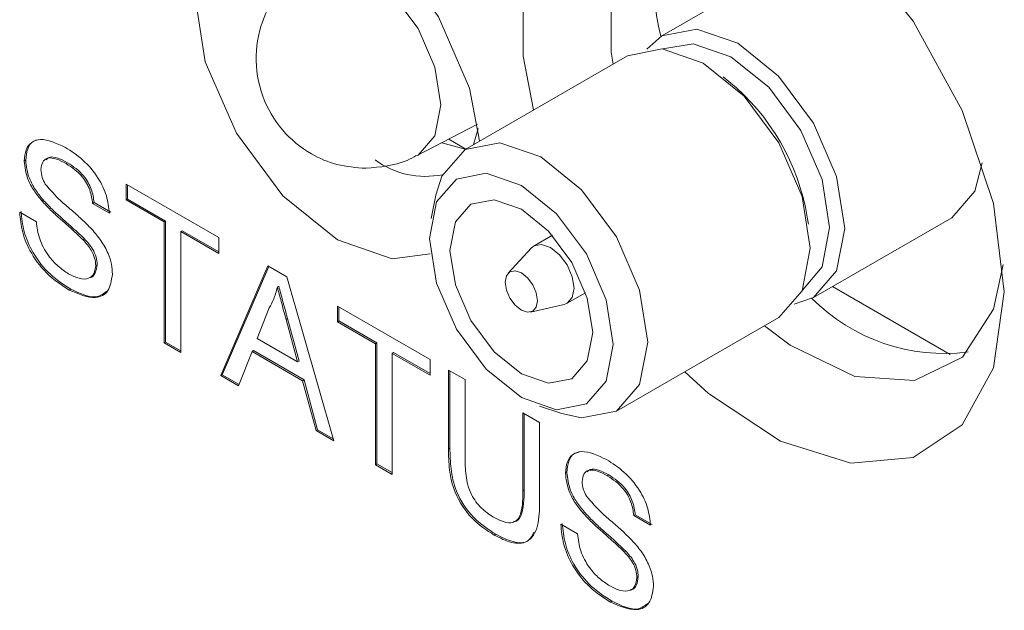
# Model space of a CAD drawing. Header units: millimetres. Extents: x 0 to 1727, y 0 to 1118.
# Tile 23 of 43: x 1347 to 1363, y 898 to 907. Entities that reach past the tile are written whole.
import ezdxf

# ---------------------------------------------------------------- set-up
doc = ezdxf.new("R2010")
doc.units = ezdxf.units.MM
doc.header["$LTSCALE"] = 2

msp = doc.modelspace()

# ---------------------------------------------------------------- linework, layer by layer
at = {"color": 7, "linetype": 'Continuous', "lineweight": 15}
for p, q in [((1360.018, 908.26), (1357.757, 906.955)), ((1357.195, 906.63), (1354.539, 905.097)), ((1358.85, 906.21), (1358.759, 906.283)), ((1353.748, 904.99), (1354.745, 905.508)), ((1354.676, 905.176), (1354.755, 905.438)), ((1354.162, 905.205), (1354.542, 905.099)), ((1354.55, 905.103), (1354.273, 905.263)), ((1347.361, 904.919), (1347.338, 904.905)), ((1348.045, 904.879), (1348.021, 904.865)), ((1349.001, 904.529), (1350.516, 903.654)), ((1349.001, 904.271), (1349.001, 904.529)), ((1349.025, 904.285), (1349.025, 904.515)), ((1347.647, 904.271), (1347.624, 904.257)), ((1349.025, 904.285), (1349.001, 904.271)), ((1349.622, 903.912), (1349.001, 904.271)), ((1349.646, 903.926), (1349.025, 904.285)), ((1354.062, 904.347), (1353.987, 903.969)), ((1347.263, 904.07), (1347.536, 903.912)), ((1348.479, 904.227), (1348.455, 904.213)), ((1348.728, 904.056), (1348.455, 904.213)), ((1348.752, 904.069), (1348.479, 904.227)), ((1349.646, 903.926), (1349.622, 903.912)), ((1349.622, 901.933), (1349.622, 903.912)), ((1349.646, 901.947), (1349.646, 903.926)), ((1360.148, 903.876), (1360.131, 903.991)), ((1360.23, 902.673), (1362.49, 903.978)), ((1349.92, 903.768), (1349.896, 903.755)), ((1350.516, 903.396), (1349.896, 903.755)), ((1349.896, 903.755), (1349.896, 901.776)), ((1350.516, 903.424), (1349.92, 903.768)), ((1348.322, 903.633), (1348.298, 903.62)), ((1350.516, 903.654), (1350.516, 903.396)), ((1355.966, 903.693), (1355.667, 903.52)), ((1355.623, 903.485), (1355.242, 903.073)), ((1348.529, 903.212), (1348.505, 903.198)), ((1350.549, 901.398), (1351.319, 903.191)), ((1350.573, 901.412), (1351.333, 903.183)), ((1351.319, 903.191), (1351.627, 903.013)), ((1351.627, 903.013), (1352.396, 900.332)), ((1348.098, 902.812), (1348.074, 902.798)), ((1351.497, 902.858), (1351.473, 902.844)), ((1360.541, 902.853), (1362.465, 901.742)), ((1356.209, 902.58), (1356.509, 902.753)), ((1351.34, 902.507), (1351.142, 902.003)), ((1352.454, 902.536), (1353.969, 901.661)), ((1352.454, 902.278), (1352.454, 902.536)), ((1352.478, 902.292), (1352.478, 902.522)), ((1355.61, 902.436), (1356.157, 902.56)), ((1351.639, 902.331), (1351.615, 902.317)), ((1351.803, 901.621), (1351.615, 902.317)), ((1351.827, 901.635), (1351.639, 902.331)), ((1357.011, 900.815), (1359.667, 902.348)), ((1352.478, 902.292), (1352.454, 902.278)), ((1353.074, 901.919), (1352.454, 902.278)), ((1353.098, 901.933), (1352.478, 902.292)), ((1351.142, 902.003), (1351.803, 901.621)), ((1349.646, 901.947), (1349.622, 901.933)), ((1349.896, 901.776), (1349.622, 901.933)), ((1349.896, 901.803), (1349.646, 901.947)), ((1353.098, 901.933), (1353.074, 901.919)), ((1353.074, 899.941), (1353.074, 901.919)), ((1353.098, 899.954), (1353.098, 901.933)), ((1351.06, 901.792), (1350.839, 901.231)), ((1351.084, 901.806), (1351.06, 901.792)), ((1351.885, 901.315), (1351.06, 901.792)), ((1351.909, 901.329), (1351.084, 901.806)), ((1353.372, 901.776), (1353.348, 901.762)), ((1353.969, 901.403), (1353.348, 901.762)), ((1353.348, 901.762), (1353.348, 899.783)), ((1353.969, 901.431), (1353.372, 901.776)), ((1353.969, 901.661), (1353.969, 901.403)), ((1351.827, 901.635), (1351.803, 901.621)), ((1350.573, 901.412), (1350.549, 901.398)), ((1350.839, 901.231), (1350.549, 901.398)), ((1350.848, 901.253), (1350.573, 901.412)), ((1354.267, 901.489), (1354.54, 901.332)), ((1354.267, 900.202), (1354.267, 901.489)), ((1354.291, 900.216), (1354.291, 901.476)), ((1351.909, 901.329), (1351.885, 901.315)), ((1352.106, 900.5), (1351.885, 901.315)), ((1352.13, 900.514), (1351.909, 901.329)), ((1354.54, 901.332), (1354.54, 900.059)), ((1355.758, 900.901), (1356.123, 900.777)), ((1355.483, 900.787), (1355.757, 900.629)), ((1355.483, 899.515), (1355.483, 900.787)), ((1355.507, 899.528), (1355.507, 900.773)), ((1355.757, 900.629), (1355.757, 899.342)), ((1352.13, 900.514), (1352.106, 900.5)), ((1352.396, 900.332), (1352.106, 900.5)), ((1352.386, 900.366), (1352.13, 900.514)), ((1354.291, 900.216), (1354.267, 900.202)), ((1353.098, 899.954), (1353.074, 899.941)), ((1353.348, 899.783), (1353.074, 899.941)), ((1353.348, 899.811), (1353.098, 899.954)), ((1356.203, 899.815), (1356.179, 899.801)), ((1356.886, 899.775), (1356.862, 899.761)), ((1355.507, 899.528), (1355.483, 899.515)), ((1356.489, 899.167), (1356.465, 899.153)), ((1357.32, 899.123), (1357.296, 899.109)), ((1357.57, 898.952), (1357.296, 899.109)), ((1357.594, 898.965), (1357.32, 899.123)), ((1356.104, 898.966), (1356.378, 898.808)), ((1355.04, 898.805), (1355.016, 898.791)), ((1357.164, 898.529), (1357.14, 898.516)), ((1357.37, 898.108), (1357.346, 898.094)), ((1356.94, 897.708), (1356.916, 897.694))]:
    msp.add_line(p, q, dxfattribs=at)
at = {"color": 7, "linetype": 'Continuous', "lineweight": 15, "flags": 128}
for points in [[(1355.656, 905.742), (1355.491, 906.623), (1355.491, 907.983), (1355.838, 909.083), (1356.502, 909.823), (1357.423, 910.14), (1358.519, 910.004), (1359.694, 909.427), (1360.842, 908.462), (1361.862, 907.193), (1362.663, 905.733), (1363.174, 904.213), (1363.35, 902.767), (1363.35, 902.767)], [(1359.776, 909.371), (1358.818, 909.631), (1357.927, 909.473), (1357.274, 908.881), (1356.928, 907.918), (1356.928, 906.689), (1356.958, 906.493)], [(1353.972, 903.389), (1353.347, 903.307), (1352.454, 903.617), (1351.56, 904.338), (1350.803, 905.36), (1350.296, 906.527), (1350.119, 907.662), (1350.296, 908.591), (1350.803, 909.173), (1351.56, 909.32), (1352.454, 909.01), (1353.347, 908.289), (1354.105, 907.267), (1354.611, 906.1), (1354.777, 905.235)], [(1351.955, 908.096), (1351.978, 908.11), (1352.389, 908.19), (1352.874, 908.021), (1353.36, 907.63), (1353.771, 907.075), (1354.046, 906.441), (1354.143, 905.824), (1354.046, 905.32), (1353.771, 905.003), (1353.747, 904.99)], [(1357.509, 906.737), (1357.757, 906.955), (1358.325, 907.065), (1358.994, 906.833), (1359.662, 906.293), (1360.23, 905.528), (1360.609, 904.654), (1360.742, 903.805), (1360.609, 903.109), (1360.23, 902.673), (1359.916, 902.567)], [(1357.772, 906.74), (1358.267, 906.826), (1358.884, 906.612), (1359.5, 906.114), (1360.023, 905.409), (1360.373, 904.603), (1360.495, 903.82), (1360.373, 903.179), (1360.05, 902.793)], [(1357.195, 906.63), (1357.762, 906.741), (1358.431, 906.508), (1359.1, 905.968), (1359.667, 905.203), (1360.046, 904.329), (1360.179, 903.48)], [(1354.062, 904.347), (1354.16, 904.661), (1354.539, 905.097), (1355.106, 905.207), (1355.775, 904.974), (1356.444, 904.435), (1357.011, 903.67), (1357.39, 902.796), (1357.523, 901.947), (1357.39, 901.251), (1357.011, 900.815), (1356.444, 900.705), (1356.123, 900.777)], [(1362.99, 904.876), (1362.869, 904.414), (1362.49, 903.978), (1362.49, 903.978)], [(1355.459, 904.508), (1356.034, 904.044), (1356.521, 903.387), (1356.846, 902.636), (1356.961, 901.907), (1356.846, 901.309), (1356.521, 900.934), (1356.034, 900.84), (1355.459, 901.039), (1354.884, 901.503), (1354.397, 902.16), (1354.072, 902.911), (1353.957, 903.64), (1354.072, 904.238), (1354.397, 904.613), (1354.884, 904.707), (1355.459, 904.508)], [(1356.625, 902.101), (1356.536, 901.637), (1356.283, 901.346), (1355.905, 901.272), (1355.459, 901.427), (1355.013, 901.787), (1354.635, 902.298), (1354.382, 902.88), (1354.293, 903.446), (1354.382, 903.91), (1354.635, 904.201), (1355.013, 904.275), (1355.459, 904.12), (1355.905, 903.76), (1356.283, 903.25), (1356.536, 902.667), (1356.625, 902.101)], [(1355.623, 903.485), (1355.667, 903.52), (1355.791, 903.544), (1355.938, 903.493), (1356.085, 903.375), (1356.209, 903.207), (1356.292, 903.015), (1356.322, 902.829), (1356.292, 902.676), (1356.209, 902.58), (1356.157, 902.56)], [(1360.179, 903.48), (1360.046, 902.784), (1359.667, 902.348), (1359.667, 902.348)], [(1355.195, 902.926), (1355.215, 903.031), (1355.272, 903.097), (1355.358, 903.114), (1355.459, 903.079), (1355.56, 902.997), (1355.646, 902.881), (1355.703, 902.749), (1355.723, 902.621), (1355.703, 902.516), (1355.646, 902.45), (1355.56, 902.433), (1355.459, 902.468), (1355.358, 902.55), (1355.272, 902.666), (1355.215, 902.798), (1355.195, 902.926)], [(1359.43, 902.211), (1359.85, 901.896), (1360.91, 901.385), (1361.885, 901.316), (1362.668, 901.697), (1363.174, 902.485), (1363.332, 903.213)], [(1363.35, 902.767), (1363.174, 901.523), (1362.663, 900.593), (1361.862, 900.058), (1360.842, 899.967), (1359.694, 900.327), (1358.519, 901.107), (1358.128, 901.46)]]:
    msp.add_lwpolyline(points, dxfattribs=at)
at = {"color": 7, "linetype": 'Continuous', "lineweight": 15}
for centre, radius, start, end in [((1360.816, 907.714), 3.175, 143.8092, 194.0645), ((1356.524, 903.388), 3.657, 9.4913, 50.5034), ((1353.893, 906.052), 1.396, 233.8788, 281.4722), ((1362.37, 904.808), 3.048, 224.7982, 277.3173)]:
    msp.add_arc(centre, radius, start, end, dxfattribs=at)
for points, knots in [([(1351.955, 908.093), (1351.817, 907.989), (1351.522, 907.766), (1351.219, 907.252), (1351.085, 906.622), (1351.193, 905.965), (1351.523, 905.398), (1351.97, 905.031), (1352.45, 904.825), (1352.76, 904.801), (1352.921, 904.788)], [0, 0, 0, 0, 0.111953, 0.239987, 0.378816, 0.525152, 0.664125, 0.798067, 0.89556, 1, 1, 1, 1]), ([(1347.338, 904.905), (1347.344, 904.971), (1347.357, 905.101), (1347.454, 905.226), (1347.663, 905.292), (1347.867, 905.196), (1348.01, 905.13)], [0, 0, 0, 0, 0.187028, 0.374124, 0.56114, 1, 1, 1, 1]), ([(1347.361, 904.919), (1347.368, 904.984), (1347.382, 905.113), (1347.459, 905.228), (1347.534, 905.245), (1347.561, 905.251)], [0, 0, 0, 0, 0.394588, 0.789319, 1, 1, 1, 1]), ([(1348.01, 905.13), (1348.106, 905.067), (1348.298, 904.943), (1348.545, 904.659), (1348.697, 904.334), (1348.718, 904.148), (1348.728, 904.056)], [0, 0, 0, 0, 0.280799, 0.560152, 0.779877, 1, 1, 1, 1]), ([(1347.624, 904.257), (1347.58, 904.311), (1347.493, 904.418), (1347.368, 904.647), (1347.349, 904.808), (1347.338, 904.905)], [0, 0, 0, 0, 0.281448, 0.562275, 1, 1, 1, 1]), ([(1347.647, 904.271), (1347.604, 904.324), (1347.517, 904.431), (1347.392, 904.661), (1347.373, 904.821), (1347.361, 904.919)], [0, 0, 0, 0, 0.281448, 0.562275, 1, 1, 1, 1]), ([(1348.021, 904.865), (1347.968, 904.894), (1347.863, 904.95), (1347.723, 904.968), (1347.628, 904.902), (1347.616, 904.813), (1347.611, 904.768)], [0, 0, 0, 0, 0.281285, 0.56082, 0.78068, 1, 1, 1, 1]), ([(1348.045, 904.879), (1347.993, 904.907), (1347.889, 904.961), (1347.756, 904.988), (1347.709, 904.942), (1347.693, 904.926)], [0, 0, 0, 0, 0.401769, 0.801039, 1, 1, 1, 1]), ([(1348.479, 904.227), (1348.469, 904.3), (1348.448, 904.445), (1348.292, 904.718), (1348.139, 904.818), (1348.045, 904.879)], [0, 0, 0, 0, 0.281096, 0.560286, 1, 1, 1, 1]), ([(1352.921, 904.788), (1353.153, 904.808), (1353.442, 904.832), (1353.693, 904.968), (1353.743, 904.996)], [0, 0, 0, 0, 0.801095, 1, 1, 1, 1]), ([(1347.611, 904.768), (1347.614, 904.725), (1347.62, 904.647), (1347.662, 904.566), (1347.68, 904.531)], [0, 0, 0, 0, 0.55961, 1, 1, 1, 1]), ([(1348.455, 904.213), (1348.445, 904.286), (1348.424, 904.431), (1348.268, 904.704), (1348.115, 904.804), (1348.021, 904.865)], [0, 0, 0, 0, 0.281096, 0.560286, 1, 1, 1, 1]), ([(1347.68, 904.531), (1347.762, 904.436), (1347.897, 904.28), (1348.103, 904.11), (1348.275, 903.959), (1348.386, 903.847), (1348.442, 903.791)], [0, 0, 0, 0, 0.338412, 0.558977, 0.779535, 1, 1, 1, 1]), ([(1348.298, 903.62), (1348.222, 903.692), (1348.096, 903.812), (1347.917, 903.967), (1347.767, 904.103), (1347.671, 904.206), (1347.624, 904.257)], [0, 0, 0, 0, 0.33994, 0.560026, 0.78009, 1, 1, 1, 1]), ([(1348.322, 903.633), (1348.246, 903.706), (1348.12, 903.825), (1347.941, 903.98), (1347.791, 904.117), (1347.695, 904.219), (1347.647, 904.271)], [0, 0, 0, 0, 0.33994, 0.560026, 0.78009, 1, 1, 1, 1]), ([(1348.074, 902.798), (1347.961, 902.87), (1347.736, 903.013), (1347.453, 903.364), (1347.293, 903.747), (1347.273, 903.962), (1347.263, 904.07)], [0, 0, 0, 0, 0.2808144, 0.5595616, 0.7796191, 1, 1, 1, 1]), ([(1348.098, 902.812), (1347.985, 902.884), (1347.76, 903.027), (1347.477, 903.378), (1347.317, 903.76), (1347.297, 903.976), (1347.287, 904.084)], [0, 0, 0, 0, 0.2808144, 0.5595616, 0.7796191, 1, 1, 1, 1]), ([(1347.536, 903.912), (1347.547, 903.82), (1347.569, 903.638), (1347.713, 903.369), (1347.889, 903.178), (1348.004, 903.102), (1348.062, 903.063)], [0, 0, 0, 0, 0.280633, 0.558675, 0.779195, 1, 1, 1, 1]), ([(1348.442, 903.791), (1348.493, 903.731), (1348.596, 903.612), (1348.707, 903.41), (1348.769, 903.217), (1348.775, 903.11), (1348.778, 903.056)], [0, 0, 0, 0, 0.280369, 0.559906, 0.779861, 1, 1, 1, 1]), ([(1348.505, 903.198), (1348.502, 903.239), (1348.495, 903.319), (1348.424, 903.478), (1348.346, 903.566), (1348.298, 903.62)], [0, 0, 0, 0, 0.280087, 0.55997, 1, 1, 1, 1]), ([(1348.529, 903.212), (1348.526, 903.253), (1348.519, 903.333), (1348.448, 903.492), (1348.37, 903.58), (1348.322, 903.633)], [0, 0, 0, 0, 0.280087, 0.55997, 1, 1, 1, 1]), ([(1348.062, 903.063), (1348.121, 903.034), (1348.237, 902.976), (1348.386, 902.971), (1348.485, 903.052), (1348.498, 903.15), (1348.505, 903.198)], [0, 0, 0, 0, 0.280912, 0.560813, 0.780504, 1, 1, 1, 1]), ([(1348.402, 903.003), (1348.406, 903.003), (1348.45, 903.002), (1348.507, 903.071), (1348.522, 903.165), (1348.529, 903.212)], [0, 0, 0, 0, 0.044885, 0.522655, 1, 1, 1, 1]), ([(1348.778, 903.056), (1348.762, 902.956), (1348.731, 902.756), (1348.469, 902.623), (1348.224, 902.732), (1348.074, 902.798)], [0, 0, 0, 0, 0.279941, 0.560078, 1, 1, 1, 1]), ([(1348.685, 902.778), (1348.635, 902.74), (1348.487, 902.626), (1348.254, 902.738), (1348.098, 902.812)], [0, 0, 0, 0, 0.3349285, 1, 1, 1, 1]), ([(1351.473, 902.844), (1351.454, 902.775), (1351.421, 902.651), (1351.365, 902.551), (1351.34, 902.507)], [0, 0, 0, 0, 0.559913, 1, 1, 1, 1]), ([(1351.615, 902.317), (1351.588, 902.416), (1351.541, 902.591), (1351.493, 902.767), (1351.473, 902.844)], [0, 0, 0, 0, 0.560005, 1, 1, 1, 1]), ([(1351.639, 902.331), (1351.612, 902.43), (1351.565, 902.605), (1351.517, 902.781), (1351.497, 902.858)], [0, 0, 0, 0, 0.560005, 1, 1, 1, 1]), ([(1355.04, 898.805), (1354.917, 898.884), (1354.672, 899.041), (1354.382, 899.473), (1354.3, 899.879), (1354.294, 900.104), (1354.291, 900.216)], [0, 0, 0, 0, 0.280733, 0.557904, 0.778403, 1, 1, 1, 1]), ([(1355.016, 898.791), (1354.893, 898.87), (1354.648, 899.027), (1354.358, 899.459), (1354.276, 899.865), (1354.27, 900.09), (1354.267, 900.202)], [0, 0, 0, 0, 0.280733, 0.557904, 0.778403, 1, 1, 1, 1]), ([(1354.54, 900.059), (1354.541, 899.964), (1354.542, 899.775), (1354.614, 899.469), (1354.801, 899.218), (1354.93, 899.133), (1354.995, 899.09)], [0, 0, 0, 0, 0.281788, 0.560123, 0.779391, 1, 1, 1, 1]), ([(1356.179, 899.801), (1356.185, 899.867), (1356.198, 899.997), (1356.295, 900.122), (1356.505, 900.188), (1356.708, 900.092), (1356.851, 900.026)], [0, 0, 0, 0, 0.187029, 0.374125, 0.561141, 1, 1, 1, 1]), ([(1356.203, 899.815), (1356.21, 899.88), (1356.223, 900.009), (1356.301, 900.124), (1356.376, 900.141), (1356.402, 900.147)], [0, 0, 0, 0, 0.394595, 0.7893294, 1, 1, 1, 1]), ([(1356.851, 900.026), (1356.947, 899.963), (1357.139, 899.839), (1357.387, 899.555), (1357.538, 899.23), (1357.559, 899.044), (1357.57, 898.952)], [0, 0, 0, 0, 0.280799, 0.560152, 0.779877, 1, 1, 1, 1]), ([(1356.465, 899.153), (1356.421, 899.207), (1356.334, 899.314), (1356.21, 899.543), (1356.191, 899.704), (1356.179, 899.801)], [0, 0, 0, 0, 0.2814394, 0.5622683, 1, 1, 1, 1]), ([(1356.489, 899.167), (1356.445, 899.22), (1356.358, 899.327), (1356.234, 899.557), (1356.215, 899.717), (1356.203, 899.815)], [0, 0, 0, 0, 0.2814394, 0.5622683, 1, 1, 1, 1]), ([(1356.862, 899.761), (1356.81, 899.79), (1356.704, 899.846), (1356.564, 899.864), (1356.469, 899.798), (1356.458, 899.709), (1356.452, 899.664)], [0, 0, 0, 0, 0.281297, 0.560821, 0.78068, 1, 1, 1, 1]), ([(1356.886, 899.775), (1356.834, 899.803), (1356.73, 899.857), (1356.597, 899.884), (1356.55, 899.838), (1356.534, 899.822)], [0, 0, 0, 0, 0.401786, 0.801039, 1, 1, 1, 1]), ([(1357.296, 899.109), (1357.286, 899.182), (1357.265, 899.327), (1357.109, 899.6), (1356.956, 899.7), (1356.862, 899.761)], [0, 0, 0, 0, 0.281096, 0.560286, 1, 1, 1, 1]), ([(1357.32, 899.123), (1357.31, 899.196), (1357.289, 899.341), (1357.133, 899.614), (1356.98, 899.714), (1356.886, 899.775)], [0, 0, 0, 0, 0.281096, 0.560286, 1, 1, 1, 1]), ([(1356.452, 899.664), (1356.455, 899.621), (1356.461, 899.543), (1356.503, 899.462), (1356.522, 899.427)], [0, 0, 0, 0, 0.55961, 1, 1, 1, 1]), ([(1354.995, 899.09), (1355.052, 899.06), (1355.165, 899.001), (1355.332, 898.973), (1355.483, 899.13), (1355.483, 899.356), (1355.483, 899.515)], [0, 0, 0, 0, 0.18756, 0.374239, 0.55972, 1, 1, 1, 1]), ([(1355.329, 899.011), (1355.335, 899.011), (1355.393, 899.003), (1355.5, 899.161), (1355.505, 899.377), (1355.507, 899.528)], [0, 0, 0, 0, 0.030878, 0.318134, 1, 1, 1, 1]), ([(1356.522, 899.427), (1356.603, 899.332), (1356.739, 899.176), (1356.944, 899.006), (1357.116, 898.855), (1357.228, 898.743), (1357.283, 898.687)], [0, 0, 0, 0, 0.338403, 0.558968, 0.779536, 1, 1, 1, 1]), ([(1355.757, 899.342), (1355.755, 899.203), (1355.751, 898.926), (1355.588, 898.654), (1355.302, 898.644), (1355.112, 898.742), (1355.016, 898.791)], [0, 0, 0, 0, 0.281629, 0.55916, 0.778983, 1, 1, 1, 1]), ([(1357.14, 898.516), (1357.063, 898.588), (1356.937, 898.708), (1356.758, 898.863), (1356.608, 898.999), (1356.513, 899.102), (1356.465, 899.153)], [0, 0, 0, 0, 0.339936, 0.560021, 0.780082, 1, 1, 1, 1]), ([(1357.164, 898.529), (1357.087, 898.602), (1356.961, 898.721), (1356.782, 898.876), (1356.632, 899.013), (1356.537, 899.115), (1356.489, 899.167)], [0, 0, 0, 0, 0.339936, 0.560021, 0.780082, 1, 1, 1, 1]), ([(1356.916, 897.694), (1356.803, 897.766), (1356.578, 897.909), (1356.294, 898.26), (1356.135, 898.643), (1356.114, 898.858), (1356.104, 898.966)], [0, 0, 0, 0, 0.2808144, 0.5595616, 0.7796191, 1, 1, 1, 1]), ([(1356.94, 897.708), (1356.827, 897.78), (1356.602, 897.923), (1356.318, 898.274), (1356.159, 898.656), (1356.138, 898.872), (1356.128, 898.98)], [0, 0, 0, 0, 0.2808144, 0.5595616, 0.7796191, 1, 1, 1, 1]), ([(1355.665, 898.839), (1355.639, 898.785), (1355.573, 898.651), (1355.323, 898.662), (1355.135, 898.757), (1355.04, 898.805)], [0, 0, 0, 0, 0.2529152, 0.6254456, 1, 1, 1, 1]), ([(1356.378, 898.808), (1356.389, 898.716), (1356.411, 898.534), (1356.554, 898.265), (1356.73, 898.074), (1356.846, 897.998), (1356.904, 897.959)], [0, 0, 0, 0, 0.2806295, 0.5586691, 0.7791959, 1, 1, 1, 1]), ([(1357.283, 898.687), (1357.335, 898.627), (1357.437, 898.508), (1357.548, 898.306), (1357.61, 898.113), (1357.616, 898.006), (1357.619, 897.952)], [0, 0, 0, 0, 0.28037, 0.559907, 0.779858, 1, 1, 1, 1]), ([(1357.346, 898.094), (1357.343, 898.135), (1357.337, 898.215), (1357.266, 898.374), (1357.188, 898.462), (1357.14, 898.516)], [0, 0, 0, 0, 0.280087, 0.55997, 1, 1, 1, 1]), ([(1357.37, 898.108), (1357.367, 898.149), (1357.361, 898.229), (1357.29, 898.388), (1357.211, 898.476), (1357.164, 898.529)], [0, 0, 0, 0, 0.280087, 0.55997, 1, 1, 1, 1]), ([(1356.904, 897.959), (1356.962, 897.93), (1357.078, 897.872), (1357.228, 897.867), (1357.326, 897.948), (1357.34, 898.046), (1357.346, 898.094)], [0, 0, 0, 0, 0.280913, 0.560815, 0.780501, 1, 1, 1, 1]), ([(1357.243, 897.899), (1357.247, 897.899), (1357.292, 897.898), (1357.349, 897.967), (1357.363, 898.061), (1357.37, 898.108)], [0, 0, 0, 0, 0.044885, 0.522645, 1, 1, 1, 1]), ([(1357.619, 897.952), (1357.604, 897.852), (1357.573, 897.652), (1357.31, 897.519), (1357.065, 897.628), (1356.916, 897.694)], [0, 0, 0, 0, 0.279941, 0.560078, 1, 1, 1, 1]), ([(1357.526, 897.674), (1357.476, 897.636), (1357.328, 897.522), (1357.095, 897.634), (1356.94, 897.708)], [0, 0, 0, 0, 0.3349285, 1, 1, 1, 1])]:
    msp.add_open_spline(points, degree=3, knots=knots, dxfattribs=at)

doc.saveas('drawing.dxf')
